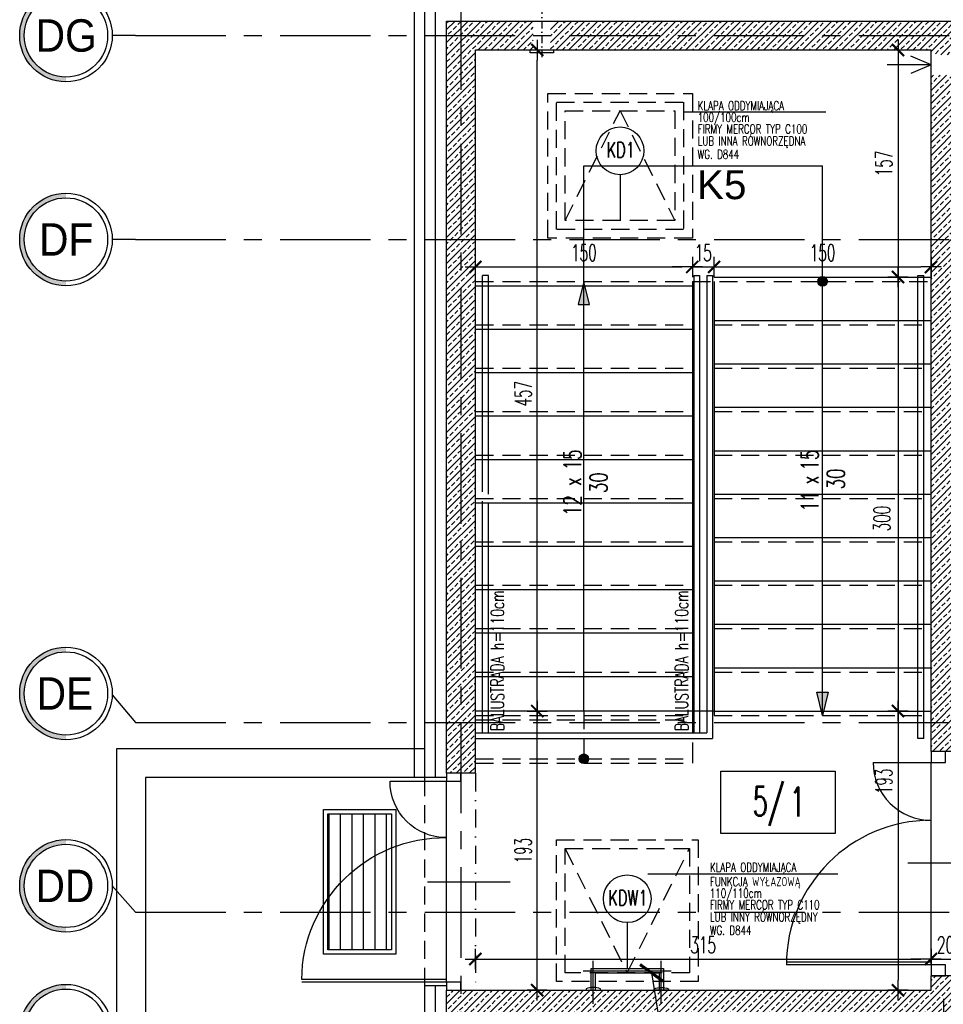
# Model space of a CAD drawing. Extents: x 41755 to 123924, y -112333 to 86187.
# Tile 68 of 256: x 99612 to 100250, y -62435 to -61754. Entities that reach past the tile are written whole.
import ezdxf
from ezdxf.enums import TextEntityAlignment as Align

# ---------------------------------------------------------------- set-up
doc = ezdxf.new("R2010")
doc.units = 0
doc.header["$LTSCALE"] = 50
for name, pattern in [('CENTER', [2, 1.25, -0.25, 0.25, -0.25]), ('DASHDOT', [1, 0.5, -0.25, 0, -0.25]), ('DASHED', [0.75, 0.5, -0.25]), ('DASHED2', [0.375, 0.25, -0.125])]:
    doc.linetypes.add(name, pattern=pattern)
doc.layers.get('0').update_dxf_attribs({"color": 101, "linetype": 'CONTINUOUS'})
doc.layers.add('0-pomoc', color=21, linetype='CONTINUOUS', plot=False)
for name, color, linetype in [('BEMM_OPIS_OKIEN', 51, 'CONTINUOUS'), ('Drz---drzwi', 5, 'CONTINUOUS'), ('Ele-balustrada', 8, 'CONTINUOUS'), ('Ins-went', 141, 'CONTINUOUS'), ('Opis-pom', 6, 'CONTINUOUS'), ('Opis-spadki', 61, 'CONTINUOUS'), ('Opis_pom_ramka', 6, 'CONTINUOUS'), ('Os-osie glowne', 1, 'CENTER'), ('Os-osie-opis', 16, 'CONTINUOUS'), ('Pos-widok', 121, 'CONTINUOUS'), ('Pzt-chodniki', 8, 'CONTINUOUS'), ('Sc-beton', 7, 'CONTINUOUS'), ('Sc-beton-hatch', 86, 'CONTINUOUS'), ('Sc-izolacja term-styropian', 151, 'STYROPIAN-KA'), ('Sc-kamien', 31, 'CONTINUOUS'), ('Sc-nadproza kon', 5, 'DASHED2'), ('Sch-opis', 51, 'CONTINUOUS'), ('Sch-widok', 12, 'CONTINUOUS'), ('W-idok nad', 5, 'DASHED2'), ('Wym-wew', 8, 'CONTINUOUS'), ('Wyp-meble', 155, 'CONTINUOUS')]:
    doc.layers.add(name, color=color, linetype=linetype)
doc.styles.add('dwg_opis duży', font='ARIAL.TTF', dxfattribs={"width": 0.9})
doc.styles.add('KA wymiar', font='romans.shx', dxfattribs={"width": 0.6})
doc.styles.add('ROMANS', font='romans', dxfattribs={"width": 0.85})
doc.styles.add('TYTUL2', font='ARIAL.TTF')
doc.linetypes.add('BATTING', pattern='A,0.0001,-0.1,[134,ltypeshp.shx,S=0.1,R=0,X=-0.1,Y=0],-0.2,[134,ltypeshp.shx,S=0.1,R=180,X=0.1,Y=0],-0.1', length=0.4001)
doc.linetypes.add('STYROPIAN-KA', pattern='A,0.0001,-0.1,[135,ltypeshp.shx,S=0.1,R=0,X=-0.1,Y=0],0,[135,ltypeshp.shx,S=0.1,R=180,X=0.1,Y=0],-0.1', length=0.2001)
doc.dimstyles.new('CHMIELNA', dxfattribs={"dimscale": 3.5, "dimtxt": 4, "dimasz": 1.5, "dimexe": 3, "dimexo": 0, "dimgap": 1, "dimtad": 1, "dimdec": 1, "dimrnd": 0.5, "dimzin": 12, "dimdsep": 46, "dimtxsty": 'ROMANS', "dimblk": 'DIMTICK', "dimcen": 0.09, "dimse1": 1, "dimse2": 1, "dimclrd": 143, "dimclrt": 53, "dimadec": 0, "dimazin": 0, "dimtfac": 1, "dimtdec": 1, "dimtix": 1, "dimtmove": 2, "dimatfit": 2, "dimldrblk": 'ARCHTICK', "dimfxl": 0, "dimtolj": 1, "dimtzin": 0, "dimarcsym": 0})
doc.dimstyles.new('KA wymiar', dxfattribs={"dimscale": 50, "dimtxt": 0.23, "dimasz": 0.14, "dimexe": 0, "dimexo": 0, "dimgap": 0.08, "dimtad": 1, "dimdec": 1, "dimrnd": 0.5, "dimzin": 9, "dimdsep": 46, "dimtxsty": 'KA wymiar', "dimblk1": 'UKOS', "dimblk2": 'UKOS', "dimsah": 1, "dimcen": 0.2, "dimse1": 1, "dimse2": 1, "dimclrd": 256, "dimclre": 256, "dimclrt": 2, "dimadec": 0, "dimazin": 0, "dimtfac": 1, "dimtdec": 1, "dimtix": 1, "dimtmove": 2, "dimatfit": 3, "dimldrblk": 'DOT', "dimfxl": 0, "dimtolj": 1, "dimtzin": 9, "dimarcsym": 0})
pattern_1 = [(45, (48983.4185, 565.478), (-4.49012806, 4.49012806), []), (45, (48987.9087, 565.478), (-4.49012806, 4.49012806), [3.175, -1.5875])]

# ---------------------------------------------------------------- blocks, each defined once
blk = doc.blocks.new('_DKGJHF')
at = {"ltscale": 7}
for p, q in [((-21.08, -77), (35.92, -77)), ((-5, -147.5), (-105, -147.5)), ((-5, -145.5), (-104.98, -145.5))]:
    blk.add_line(p, q, dxfattribs=at)
for points in [[(5, -7.5), (5, 0), (-5, 0), (-5, -7.5)], [(5, -155), (5, -147.5), (-5, -147.5), (-5, -155)]]:
    blk.add_lwpolyline(points, close=True, dxfattribs=at)
for points in [[(-45, -7.5), (-5, -7.5)], [(-5, -147.5), (-5, -7.5)]]:
    blk.add_lwpolyline(points, dxfattribs=at)
for centre, radius, start, end in [((-5, -7.5), 40, 180, 270), ((-5, -147.5), 100, 90, 180)]:
    blk.add_arc(centre, radius, start, end)
blk = doc.blocks.new('_opis_osi')
blk.add_hatch(color=256).paths.add_polyline_path([(32, -32), (28.8, -32, -1), (-28.8, -32), (-32, -32, 1)])
for radius in [32, 28.8]:
    blk.add_circle((0, -32), radius)
at = {"style": 'dwg_opis duży', "width": 0.9}
blk.add_attdef('AXNAMEV', text='', height=22.4, rotation=90, dxfattribs=at).set_placement((0, -32), align=Align.MIDDLE_CENTER)
blk = doc.blocks.new('ozn_opis-schodów1-rzut')
at = {"style": 'ROMANS', "width": 0.7}
blk.add_text('x', height=12, dxfattribs=at).set_placement((-3.32, 3))
at = {"ltscale": 25, "style": 'ROMANS', "width": 0.7}
blk.add_attdef('Ilość', text='', height=12, dxfattribs=at).set_placement((-7.75, 3), align=Align.RIGHT)
blk.add_attdef('Wysokość', (6.22, 3), '', height=12, dxfattribs=at)
blk.add_attdef('Długość', text='', height=12, dxfattribs=at).set_placement((0.41, -15), align=Align.CENTER)
blk = doc.blocks.new('ozn_schody-kółko_d14')
at = {"ltscale": 25}
h = blk.add_hatch(color=256, dxfattribs=at)
edge = h.paths.add_edge_path()
edge.add_arc((0, 0), 3.33, 0, 360)
at = {"ltscale": 7}
blk.add_circle((0, 0), 3.33, dxfattribs=at)
blk = doc.blocks.new('ozn_schody-strzałka8x16')
at = {"ltscale": 25}
blk.add_hatch(color=256, dxfattribs=at).paths.add_polyline_path([(0, 0), (-4, -16), (4, -16)])
blk.add_lwpolyline([(0, 0), (-4, -16), (4, -16)], close=True, dxfattribs=at)
blk = doc.blocks.new('_SDHGG')
at = {"ltscale": 7}
for p, q in [((13, -75), (-44, -75)), ((0, -142.5), (100, -142.5)), ((0, -144.5), (100, -144.5))]:
    blk.add_line(p, q, dxfattribs=at)
for points in [[(-10, -5.5), (-10, 0), (0, 0), (0, -5.5)], [(-10, -150), (-10, -144.5), (0, -144.5), (0, -150)]]:
    blk.add_lwpolyline(points, close=True, dxfattribs=at)
for points in [[(0, -144.5), (0, -5.5)], [(39, -5.5), (0, -5.5)]]:
    blk.add_lwpolyline(points, dxfattribs=at)
blk.add_arc((0, -5.5), 39, 270, 0)
blk.add_arc((1, -143.5), 99.01, 0.57873, 90.57873, dxfattribs=at)
blk = doc.blocks.new('DIMTICK')
for p, q in [((0, 1), (0, -1)), ((-1, 0), (1, 0))]:
    blk.add_line(p, q)
at = {"const_width": 0.141}
blk.add_lwpolyline([(0.707, 0.707), (-0.707, -0.707)], dxfattribs=at)
blk = doc.blocks.new('_SKGJFKGJFGKHGJ')
blk.add_line((-13.5, -53.86), (-13.5, 6.86))
at = {"linetype": 'DASHDOT', "ltscale": 5, "flags": 128}
for points in [[(9.41, 0), (-20.36, 0)], [(9.41, -47), (-20.36, -47)]]:
    blk.add_lwpolyline(points, dxfattribs=at)
at = {"flags": 128}
for points in [[(-1.91, -48.5), (-15, -48.5), (-15, 1.5), (-1.91, 1.5)], [(-1.91, -45.5), (-12, -45.5), (-12, -1.5), (-1.91, -1.5)]]:
    blk.add_lwpolyline(points, dxfattribs=at)
for points in [[(0, 5), (0, -5), (-1, -5, -0.199443), (-1, 5)], [(0, -52), (0, -42), (-1, -42, 0.199443), (-1, -52)]]:
    blk.add_lwpolyline(points, format="xyb", close=True, dxfattribs=at)
at = {"linetype": 'DASHED', "ltscale": 0.1, "flags": 128}
for points in [[(-1.91, 1.5), (0, 1.5)], [(-1.91, -1.5), (0, -1.5)], [(0, -45.5), (-1.91, -45.5)], [(0, -48.5), (-1.91, -48.5)]]:
    blk.add_lwpolyline(points, dxfattribs=at)
blk = doc.blocks.new('_STRZAŁKA_WENT')
for q in [(-6.02, -14.01), (0, -30.24), (6.02, -14.01)]:
    blk.add_line((0, 0), q)
blk = doc.blocks.new('_wycieraczka')
at = {"linetype": 'Continuous', "ltscale": 5}
h = blk.add_hatch(dxfattribs=at)
h.set_pattern_fill('LINE', color=256, scale=2.5, angle=90, style=0)
h.set_pattern_definition([(90, (92070.9664, 493194.282), (-7.9375, 5e-16), [])])
h.paths.add_polyline_path([(3, -97), (47, -97), (47, -3), (3, -3)])
for points in [[(0, -100), (0, 0), (50, 0), (50, -100)], [(3, -97), (3, -3), (47, -3), (47, -97)]]:
    blk.add_lwpolyline(points, close=True, dxfattribs=at)
blk = doc.blocks.new('UKOS')
at = {"color": 1}
blk.add_line((0, 1), (0, -1), dxfattribs=at)
at = {"color": 8}
blk.add_line((1, 0), (-1, 0), dxfattribs=at)
at = {"color": 1, "const_width": 0.2}
blk.add_lwpolyline([(0.599, 0.599), (-0.599, -0.599)], dxfattribs=at)
blk = doc.blocks.new('*D2455')
at = {"layer": 'Wym-wew', "lineweight": -2}
blk.add_line((99933.97, -62403.45), (100234.97, -62403.45), dxfattribs=at)
at = {"layer": 'Wym-wew', "lineweight": -2, "xscale": 7.000000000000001, "yscale": 7.000000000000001, "zscale": 7.000000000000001, "rotation": 180}
blk.add_blockref('UKOS', (99926.97, -62403.45), dxfattribs=at)
at = {"layer": 'Wym-wew', "lineweight": -2, "xscale": 7.000000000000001, "yscale": 7.000000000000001, "zscale": 7.000000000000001}
blk.add_blockref('UKOS', (100241.97, -62403.45), dxfattribs=at)
at = {"layer": 'Wym-wew', "color": 2, "insert": (100084.47, -62393.7), "char_height": 11.5, "attachment_point": 5, "style": 'KA wymiar'}
blk.add_mtext('\\A1;315', dxfattribs=at)
blk = doc.blocks.new('_Dot')
at = {"layer": '0-pomoc', "color": 0, "lineweight": -2}
blk.add_line((-0.5, 0), (-1, 0), dxfattribs=at)
at = {"layer": '0-pomoc', "color": 0, "const_width": 0.5}
blk.add_lwpolyline([(-0.25, 0, 1), (0.25, 0, 1)], format="xyb", close=True, dxfattribs=at)
blk = doc.blocks.new('*D2456')
at = {"layer": 'Wym-wew', "lineweight": -2}
for p, q in [((100234.97, -62403.45), (100227.97, -62403.45)), ((100241.97, -62403.45), (100261.97, -62403.45)), ((100268.97, -62403.45), (100275.97, -62403.45))]:
    blk.add_line(p, q, dxfattribs=at)
at = {"layer": 'Wym-wew', "lineweight": -2, "xscale": 7.000000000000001, "yscale": 7.000000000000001, "zscale": 7.000000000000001}
blk.add_blockref('UKOS', (100241.97, -62403.45), dxfattribs=at)
at = {"layer": 'Wym-wew', "lineweight": -2, "xscale": 7.000000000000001, "yscale": 7.000000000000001, "zscale": 7.000000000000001, "rotation": 180}
blk.add_blockref('UKOS', (100261.97, -62403.45), dxfattribs=at)
at = {"layer": 'Wym-wew', "color": 2, "insert": (100251.97, -62393.7), "char_height": 11.5, "attachment_point": 5, "style": 'KA wymiar'}
blk.add_mtext('\\A1;20', dxfattribs=at)
blk = doc.blocks.new('*D2544')
at = {"layer": 'Wym-wew', "lineweight": -2}
blk.add_line((99969.72, -62418.03), (99969.72, -62239.03), dxfattribs=at)
at = {"layer": 'Wym-wew', "lineweight": -2, "xscale": 7.000000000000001, "yscale": 7.000000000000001, "zscale": 7.000000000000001}
for p, rotation in [((99969.72, -62232.03), 90), ((99969.72, -62425.03), 270)]:
    blk.add_blockref('UKOS', p, dxfattribs=dict(at, rotation=rotation))
at = {"layer": 'Wym-wew', "color": 2, "insert": (99959.97, -62328.53), "char_height": 11.5, "attachment_point": 5, "rotation": 90, "style": 'KA wymiar'}
blk.add_mtext('\\A1;193', dxfattribs=at)
blk = doc.blocks.new('*D2545')
at = {"layer": 'Wym-wew', "lineweight": -2}
blk.add_line((99969.72, -62225.03), (99969.72, -61782.03), dxfattribs=at)
at = {"layer": 'Wym-wew', "lineweight": -2, "xscale": 7.000000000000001, "yscale": 7.000000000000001, "zscale": 7.000000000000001}
for p, rotation in [((99969.72, -61775.03), 90), ((99969.72, -62232.03), 270)]:
    blk.add_blockref('UKOS', p, dxfattribs=dict(at, rotation=rotation))
at = {"layer": 'Wym-wew', "color": 2, "insert": (99959.97, -62012.66), "char_height": 11.5, "attachment_point": 5, "rotation": 90, "style": 'KA wymiar'}
blk.add_mtext('\\A1;457', dxfattribs=at)
blk = doc.blocks.new('*D2546')
at = {"layer": 'Wym-wew', "lineweight": -2}
blk.add_line((100219.16, -61782.03), (100219.16, -61925.03), dxfattribs=at)
at = {"layer": 'Wym-wew', "lineweight": -2, "xscale": 7.000000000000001, "yscale": 7.000000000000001, "zscale": 7.000000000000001}
for p, rotation in [((100219.16, -61775.03), 90), ((100219.16, -61932.03), 270)]:
    blk.add_blockref('UKOS', p, dxfattribs=dict(at, rotation=rotation))
at = {"layer": 'Wym-wew', "color": 2, "insert": (100209.41, -61853.53), "char_height": 11.5, "attachment_point": 5, "rotation": 90, "style": 'KA wymiar'}
blk.add_mtext('\\A1;157', dxfattribs=at)
blk = doc.blocks.new('*D2547')
at = {"layer": 'Wym-wew', "lineweight": -2}
blk.add_line((100219.16, -61939.03), (100219.16, -62225.03), dxfattribs=at)
at = {"layer": 'Wym-wew', "lineweight": -2, "xscale": 7.000000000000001, "yscale": 7.000000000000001, "zscale": 7.000000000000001}
for p, rotation in [((100219.16, -61932.03), 90), ((100219.16, -62232.03), 270)]:
    blk.add_blockref('UKOS', p, dxfattribs=dict(at, rotation=rotation))
at = {"layer": 'Wym-wew', "color": 2, "insert": (100208.01, -62099), "char_height": 11.5, "attachment_point": 5, "rotation": 90, "style": 'KA wymiar'}
blk.add_mtext('\\A1;300', dxfattribs=at)
blk = doc.blocks.new('*D2548')
at = {"layer": 'Wym-wew', "lineweight": -2}
blk.add_line((100219.16, -62239.03), (100219.16, -62418.03), dxfattribs=at)
at = {"layer": 'Wym-wew', "lineweight": -2, "xscale": 7.000000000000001, "yscale": 7.000000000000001, "zscale": 7.000000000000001}
for p, rotation in [((100219.16, -62232.03), 90), ((100219.16, -62425.03), 270)]:
    blk.add_blockref('UKOS', p, dxfattribs=dict(at, rotation=rotation))
at = {"layer": 'Wym-wew', "color": 2, "insert": (100209.41, -62280.61), "char_height": 11.5, "attachment_point": 5, "rotation": 90, "style": 'KA wymiar'}
blk.add_mtext('\\A1;193', dxfattribs=at)
blk = doc.blocks.new('*D2549')
at = {"layer": 'Wym-wew', "lineweight": -2}
blk.add_line((99933.97, -61924.99), (100069.97, -61924.99), dxfattribs=at)
at = {"layer": 'Wym-wew', "lineweight": -2, "xscale": 7.000000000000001, "yscale": 7.000000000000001, "zscale": 7.000000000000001, "rotation": 180}
blk.add_blockref('UKOS', (99926.97, -61924.99), dxfattribs=at)
at = {"layer": 'Wym-wew', "lineweight": -2, "xscale": 7.000000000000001, "yscale": 7.000000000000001, "zscale": 7.000000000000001}
blk.add_blockref('UKOS', (100076.97, -61924.99), dxfattribs=at)
at = {"layer": 'Wym-wew', "color": 2, "insert": (100001.97, -61915.24), "char_height": 11.5, "attachment_point": 5, "style": 'KA wymiar'}
blk.add_mtext('\\A1;150', dxfattribs=at)
blk = doc.blocks.new('*D2550')
at = {"layer": 'Wym-wew', "lineweight": -2}
for p, q in [((100069.97, -61924.99), (100062.97, -61924.99)), ((100076.97, -61924.99), (100091.97, -61924.99)), ((100098.97, -61924.99), (100105.97, -61924.99))]:
    blk.add_line(p, q, dxfattribs=at)
at = {"layer": 'Wym-wew', "lineweight": -2, "xscale": 7.000000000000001, "yscale": 7.000000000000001, "zscale": 7.000000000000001}
blk.add_blockref('UKOS', (100076.97, -61924.99), dxfattribs=at)
at = {"layer": 'Wym-wew', "lineweight": -2, "xscale": 7.000000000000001, "yscale": 7.000000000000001, "zscale": 7.000000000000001, "rotation": 180}
blk.add_blockref('UKOS', (100091.97, -61924.99), dxfattribs=at)
at = {"layer": 'Wym-wew', "color": 2, "insert": (100084.47, -61915.24), "char_height": 11.5, "attachment_point": 5, "style": 'KA wymiar'}
blk.add_mtext('\\A1;15', dxfattribs=at)
blk = doc.blocks.new('*D2551')
at = {"layer": 'Wym-wew', "lineweight": -2}
blk.add_line((100098.97, -61924.99), (100234.97, -61924.99), dxfattribs=at)
at = {"layer": 'Wym-wew', "lineweight": -2, "xscale": 7.000000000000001, "yscale": 7.000000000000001, "zscale": 7.000000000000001, "rotation": 180}
blk.add_blockref('UKOS', (100091.97, -61924.99), dxfattribs=at)
at = {"layer": 'Wym-wew', "lineweight": -2, "xscale": 7.000000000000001, "yscale": 7.000000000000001, "zscale": 7.000000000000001}
blk.add_blockref('UKOS', (100241.97, -61924.99), dxfattribs=at)
at = {"layer": 'Wym-wew', "color": 2, "insert": (100166.97, -61915.24), "char_height": 11.5, "attachment_point": 5, "style": 'KA wymiar'}
blk.add_mtext('\\A1;150', dxfattribs=at)
blk = doc.blocks.new('*D2552')
at = {"layer": 'Wym-wew', "lineweight": -2}
for p, q in [((100250.94, -62438.03), (100250.94, -62431.03)), ((100250.94, -62445.03), (100250.94, -62466.03)), ((100250.94, -62473.03), (100250.94, -62480.03))]:
    blk.add_line(p, q, dxfattribs=at)
at = {"layer": 'Wym-wew', "lineweight": -2, "xscale": 7.000000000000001, "yscale": 7.000000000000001, "zscale": 7.000000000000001}
for p, rotation in [((100250.94, -62445.03), 270), ((100250.94, -62466.03), 90)]:
    blk.add_blockref('UKOS', p, dxfattribs=dict(at, rotation=rotation))
at = {"layer": 'Wym-wew', "color": 2, "insert": (100241.19, -62455.53), "char_height": 11.5, "attachment_point": 5, "rotation": 90, "style": 'KA wymiar'}
blk.add_mtext('\\A1;21', dxfattribs=at)
blk = doc.blocks.new('_opis_pom_metka')
at = {"layer": 'Opis_pom_ramka'}
blk.add_lwpolyline([(-33.13, 0), (32.87, 0), (32.87, -36), (-33.13, -36)], close=True, dxfattribs=at)
at = {"style": 'KA wymiar', "width": 0.6}
blk.add_attdef('KO/', text='', height=16.8, dxfattribs=at).set_placement((3.45, -25.87), align=Align.RIGHT)
blk.add_attdef('NR', (3.8, -26.16), '', height=16.8, dxfattribs=at)

msp = doc.modelspace()

# ---------------------------------------------------------------- hatches: boundary and pattern name
at = {"layer": 'Sc-beton-hatch'}
h = msp.add_hatch(dxfattribs=at)
h.set_pattern_fill('ANSI33', color=256, style=0)
h.set_pattern_definition(pattern_1)
h.paths.add_polyline_path([(99966.966, -61765.031), (99916.966, -61765.031), (99916.966, -61906.031), (99926.966, -61906.031), (99926.966, -61775.031), (99966.966, -61775.031)])
h.paths.add_polyline_path([(99966.966, -61755.031), (99916.966, -61755.031), (99916.966, -61765.031), (99966.966, -61765.031)])
h.paths.add_polyline_path([(99916.966, -61755.031), (99906.966, -61755.031), (99906.966, -61765.031), (99916.966, -61765.031)])
h.paths.add_polyline_path([(99916.966, -61765.031), (99906.966, -61765.031), (99906.966, -61906.031), (99916.966, -61906.031)])
h.paths.add_polyline_path([(99926.966, -61906.031), (99916.966, -61906.031), (99916.966, -62240.031), (99926.966, -62240.031)])
h.paths.add_polyline_path([(99916.966, -61906.031), (99906.966, -61906.031), (99906.966, -62240.031), (99916.966, -62240.031)])
h.paths.add_polyline_path([(99926.966, -62240.031), (99916.966, -62240.031), (99916.966, -62275.031), (99926.966, -62275.031)])
h.paths.add_polyline_path([(99916.966, -62240.031), (99906.966, -62240.031), (99906.966, -62275.031), (99916.966, -62275.031)])
h = msp.add_hatch(dxfattribs=at)
h.set_pattern_fill('ANSI33', color=256, style=0)
h.set_pattern_definition(pattern_1)
h.paths.add_polyline_path([(100251.966, -61765.031), (99978.966, -61765.031), (99978.966, -61775.031), (100241.966, -61775.031), (100241.966, -61778.345), (100251.966, -61778.345)])
h.paths.add_polyline_path([(100251.966, -61755.031), (99978.966, -61755.031), (99978.966, -61765.031), (100251.966, -61765.031)])
h.paths.add_polyline_path([(100274.067, -61765.031), (100251.966, -61765.031), (100251.966, -61778.345), (100261.966, -61778.345), (100261.966, -61775.031), (100273.016, -61775.031)])
h.paths.add_polyline_path([(100275.117, -61755.031), (100251.966, -61755.031), (100251.966, -61765.031), (100274.067, -61765.031)])
h.paths.add_polyline_path([(100275.388, -61765.031), (100274.067, -61765.031), (100273.016, -61775.031), (100274.627, -61775.031)])
h.paths.add_polyline_path([(100276.148, -61755.031), (100275.117, -61755.031), (100274.067, -61765.031), (100275.388, -61765.031)])
h = msp.add_hatch(dxfattribs=at)
h.set_pattern_fill('ANSI33', color=256, style=0)
h.set_pattern_definition(pattern_1)
h.paths.add_polyline_path([(100251.966, -61830.951), (100261.966, -61834.952), (100261.966, -61792.345), (100251.966, -61792.345)])
h.paths.add_polyline_path([(100251.966, -61792.345), (100241.966, -61792.345), (100241.966, -61826.95), (100251.966, -61830.951)])
h.paths.add_polyline_path([(100251.966, -61830.951), (100241.966, -61826.95), (100241.966, -61906.031), (100251.966, -61906.031)])
h.paths.add_polyline_path([(100251.966, -61906.031), (100520.966, -61906.031), (100520.966, -61886.031), (100510.966, -61886.031), (100510.966, -61896.031), (100261.966, -61896.031), (100261.966, -61834.952), (100251.966, -61830.951)])
h.paths.add_polyline_path([(100530.966, -61886.031), (100520.966, -61886.031), (100520.966, -61906.031), (100530.966, -61906.031)])
h.paths.add_polyline_path([(100431.682, -61914.492), (100431.682, -61897.57), (100448.932, -61897.57), (100448.932, -61914.492)], flags=9)
h = msp.add_hatch(dxfattribs=at)
h.set_pattern_fill('ANSI33', color=256, style=0)
h.set_pattern_definition(pattern_1)
h.paths.add_polyline_path([(100467.466, -62240.031), (100467.466, -62250.031), (100520.966, -62250.031), (100520.966, -62240.031)])
h.paths.add_polyline_path([(100520.966, -62240.031), (100520.966, -62250.031), (100530.966, -62250.031), (100530.966, -62240.031)])
h.paths.add_polyline_path([(100520.966, -62240.031), (100530.966, -62240.031), (100530.966, -61906.031), (100520.966, -61906.031)])
h.paths.add_polyline_path([(100251.966, -62240.031), (100251.966, -62260.031), (100261.966, -62260.031), (100261.966, -62250.031), (100333.466, -62250.031), (100333.466, -62240.031)])
h.paths.add_polyline_path([(100241.966, -62260.031), (100251.966, -62260.031), (100251.966, -62240.031), (100241.966, -62240.031)])
h.paths.add_polyline_path([(100251.966, -61906.031), (100241.966, -61906.031), (100241.966, -62240.031), (100251.966, -62240.031)])
h.paths.add_polyline_path([(100261.966, -62230.031), (100261.966, -61916.031), (100385.466, -61916.031), (100385.466, -61906.031), (100251.966, -61906.031), (100251.966, -62240.031), (100333.466, -62240.031), (100333.466, -62230.031)])
h = msp.add_hatch(dxfattribs=at)
h.set_pattern_fill('ANSI33', color=256, style=0)
h.set_pattern_definition(pattern_1)
h.paths.add_polyline_path([(100261.966, -62415.031), (100251.966, -62415.031), (100251.966, -62435.031), (100261.966, -62435.031)])
h.paths.add_polyline_path([(100261.966, -62435.031), (100251.966, -62435.031), (100251.966, -62445.031), (100261.966, -62445.031)])
h.paths.add_polyline_path([(100251.966, -62435.031), (99916.966, -62435.031), (99916.966, -62485.031), (99926.966, -62485.031), (99926.966, -62483.031), (99926.966, -62445.031), (100251.966, -62445.031)])
h.paths.add_polyline_path([(100251.966, -62415.031), (100241.966, -62415.031), (100241.966, -62425.031), (99926.966, -62425.031), (99916.966, -62425.031), (99916.966, -62435.031), (100251.966, -62435.031)])
h.paths.add_polyline_path([(99916.966, -62425.031), (99906.966, -62425.031), (99906.966, -62435.031), (99916.966, -62435.031)])
h.paths.add_polyline_path([(99916.966, -62435.031), (99906.966, -62435.031), (99906.966, -62485.031), (99916.966, -62485.031)])

# ---------------------------------------------------------------- linework, layer by layer
at = {"layer": 'BEMM_OPIS_OKIEN'}
for p, q in [((100026.966, -61861.269), (100026.966, -61893.031)), ((100031.966, -62378.269), (100031.966, -62410.031))]:
    msp.add_line(p, q, dxfattribs=at)
for centre in [(100026.966, -61844.769), (100031.966, -62361.769)]:
    msp.add_circle(centre, 16.5, dxfattribs=at)
at = {"layer": 'Ele-balustrada'}
for p, q in [((99931.966, -62080.569), (99931.966, -61931.031)), ((99935.966, -62082.169), (99935.966, -61931.031)), ((99931.966, -62247.031), (99931.966, -62087.031)), ((99935.966, -62247.031), (99935.966, -62088.631))]:
    msp.add_line(p, q, dxfattribs=at)
for points in [[(99935.966, -61931.031), (99931.966, -61931.031)], [(100077.966, -61931.031), (100081.966, -61931.031)], [(100077.966, -61931.031), (100077.966, -62247.031)], [(100081.966, -61931.031), (100081.966, -62247.031)], [(100086.966, -61931.031), (100090.966, -61931.031)], [(100086.966, -61931.031), (100086.966, -62247.031)], [(100090.966, -61931.031), (100090.966, -62251.031)], [(100232.966, -62251.031), (100232.966, -61931.031)], [(100232.966, -61931.031), (100236.966, -61931.031)], [(100236.966, -62251.031), (100236.966, -61931.031)], [(99926.966, -62247.031), (100086.966, -62247.031)], [(99926.966, -62251.031), (100090.966, -62251.031)], [(100236.966, -62251.031), (100232.966, -62251.031)]]:
    msp.add_lwpolyline(points, dxfattribs=at)
at = {"layer": 'Ins-went'}
msp.add_lwpolyline([(99967.966, -61777.031), (99964.966, -61777.031), (99964.966, -61775.031), (99980.966, -61775.031), (99980.966, -61777.031)], close=True, dxfattribs=at)
at = {"layer": 'Opis-spadki'}
for points in [[(100001.966, -61855.031), (100166.966, -61855.031)], [(100001.966, -62232.031), (100001.966, -61855.031)], [(100166.966, -62235.031), (100166.966, -61855.031)]]:
    msp.add_lwpolyline(points, dxfattribs=at)
at = {"layer": 'Opis-spadki', "linetype": 'DASHED', "ltscale": 0.5}
msp.add_lwpolyline([(100001.966, -62232.031), (100001.966, -62265.031)], dxfattribs=at)
at = {"layer": 'Os-osie glowne'}
for points in [[(99916.966, -61540.031), (99916.966, -63102.922)], [(99691.966, -61765.031), (102917.643, -61765.031)], [(99691.966, -61906.031), (102917.643, -61906.031)], [(99691.966, -62240.031), (102917.643, -62240.031)], [(99691.966, -62371.031), (102917.643, -62371.031)]]:
    msp.add_lwpolyline(points, dxfattribs=at)
at = {"layer": 'Os-osie-opis'}
for points in [[(99691.966, -61765.031), (99675.966, -61765.031)], [(99691.966, -61906.031), (99675.966, -61906.031)], [(99675.966, -62220.871), (99691.966, -62240.031)], [(99675.966, -62352.871), (99691.966, -62371.031)]]:
    msp.add_lwpolyline(points, dxfattribs=at)
at = {"layer": 'Pos-widok'}
for points in [[(100091.966, -61932.031), (100241.966, -61932.031)], [(99926.966, -61938.031), (100076.966, -61938.031)], [(100091.966, -61962.031), (100241.966, -61962.031)], [(99926.966, -61968.031), (100076.966, -61968.031)], [(100091.966, -61992.031), (100241.966, -61992.031)], [(99926.966, -61998.031), (100076.966, -61998.031)], [(100091.966, -62022.031), (100241.966, -62022.031)], [(99926.966, -62028.031), (100076.966, -62028.031)], [(100091.966, -62052.031), (100241.966, -62052.031)], [(99926.966, -62058.031), (100076.966, -62058.031)], [(100091.966, -62082.031), (100241.966, -62082.031)], [(99926.966, -62088.031), (100076.966, -62088.031)], [(100091.966, -62112.031), (100241.966, -62112.031)], [(99926.966, -62118.031), (100076.966, -62118.031)], [(100091.966, -62142.031), (100241.966, -62142.031)], [(99926.966, -62148.031), (100076.966, -62148.031)], [(100091.966, -62172.031), (100241.966, -62172.031)], [(99926.966, -62178.031), (100076.966, -62178.031)], [(100091.966, -62202.031), (100241.966, -62202.031)], [(99926.966, -62208.031), (100076.966, -62208.031)], [(100091.966, -62232.031), (99926.966, -62232.031)], [(100091.966, -62232.031), (100241.966, -62232.031)], [(100076.966, -62265.031), (100076.966, -62268.031)]]:
    msp.add_lwpolyline(points, dxfattribs=at)
at = {"layer": 'Pos-widok', "linetype": 'DASHED', "ltscale": 0.5}
for points in [[(99926.966, -62238.031), (100076.966, -62238.031)], [(99926.966, -62268.031), (100076.966, -62268.031)]]:
    msp.add_lwpolyline(points, dxfattribs=at)
at = {"layer": 'Pzt-chodniki'}
for points in [[(99678.966, -62258.031), (99678.966, -66665.031)], [(99891.966, -62258.031), (99678.966, -62258.031)], [(99698.966, -62278.031), (99698.966, -66645.031)], [(99891.966, -62278.031), (99698.966, -62278.031)]]:
    msp.add_lwpolyline(points, dxfattribs=at)
at = {"layer": 'Sc-beton'}
for p, q in [((99906.966, -62275.031), (99906.966, -61755.031)), ((99906.966, -61755.031), (100582.966, -61755.031)), ((99906.966, -62925.031), (99906.966, -62425.031))]:
    msp.add_line(p, q, dxfattribs=at)
for points in [[(99926.966, -62275.031), (99926.966, -61775.031), (100241.966, -61775.031)], [(100241.966, -62260.031), (100241.966, -61775.031)], [(100261.966, -62260.031), (100241.966, -62260.031)], [(99926.966, -62275.031), (99906.966, -62275.031)], [(100241.966, -62425.031), (100241.966, -62415.031)], [(100261.966, -62415.031), (100241.966, -62415.031)], [(99906.966, -62425.031), (100241.966, -62425.031)]]:
    msp.add_lwpolyline(points, dxfattribs=at)
at = {"layer": 'Sc-izolacja term-styropian', "linetype": 'ByBlock'}
for p, q in [((99891.966, -62278.031), (99891.966, -61740.031)), ((99891.966, -62677.031), (99891.966, -62422.031))]:
    msp.add_line(p, q, dxfattribs=at)
at = {"layer": 'Sc-izolacja term-styropian', "linetype": 'BATTING', "ltscale": 0.35}
for p, q in [((99899.466, -62278.031), (99899.466, -61747.531)), ((99899.466, -62677.031), (99899.466, -62422.031))]:
    msp.add_line(p, q, dxfattribs=at)
at = {"layer": 'Sc-izolacja term-styropian', "linetype": 'ByBlock'}
for points in [[(99906.966, -62278.031), (99891.966, -62278.031)], [(99906.966, -62422.031), (99891.966, -62422.031)]]:
    msp.add_lwpolyline(points, dxfattribs=at)
at = {"layer": 'Sc-kamien'}
msp.add_line((99884.966, -62278.031), (99884.966, -61733.031), dxfattribs=at)
msp.add_lwpolyline([(99891.966, -62278.031), (99884.966, -62278.031)], dxfattribs=at)
at = {"layer": 'Sc-nadproza kon', "linetype": 'DASHDOT', "ltscale": 0.5}
msp.add_lwpolyline([(99926.966, -62275.031), (99926.966, -62425.031)], dxfattribs=at)
at = {"layer": 'Sch-opis'}
for points in [[(100169.26, -61818.037), (100070.966, -61818.037)], [(100177.465, -62344.86), (100046.138, -62344.86)]]:
    msp.add_lwpolyline(points, dxfattribs=at)
at = {"layer": 'Sch-widok', "linetype": 'DASHED', "ltscale": 0.5}
for points in [[(99926.966, -61935.031), (100241.966, -61935.031)], [(99926.966, -61965.031), (100076.966, -61965.031)], [(100091.966, -61965.031), (100241.966, -61965.031)], [(99926.966, -61995.031), (100076.966, -61995.031)], [(100091.966, -61995.031), (100241.966, -61995.031)], [(99926.966, -62025.031), (100076.966, -62025.031)], [(100091.966, -62025.031), (100241.966, -62025.031)], [(99926.966, -62055.031), (100076.966, -62055.031)], [(100091.966, -62055.031), (100241.966, -62055.031)], [(99926.966, -62085.031), (100076.966, -62085.031)], [(100091.966, -62085.031), (100241.966, -62085.031)], [(99926.966, -62115.031), (100076.966, -62115.031)], [(100091.966, -62115.031), (100241.966, -62115.031)], [(99926.966, -62145.031), (100076.966, -62145.031)], [(100091.966, -62145.031), (100241.966, -62145.031)], [(99926.966, -62175.031), (100076.966, -62175.031)], [(100091.966, -62175.031), (100241.966, -62175.031)], [(99926.966, -62205.031), (100076.966, -62205.031)], [(100091.966, -62205.031), (100241.966, -62205.031)], [(99926.966, -62235.031), (100076.966, -62235.031)], [(100076.966, -62235.031), (100076.966, -62268.031)], [(100091.966, -62235.031), (100241.966, -62235.031)], [(99926.966, -62265.031), (100076.966, -62265.031)]]:
    msp.add_lwpolyline(points, dxfattribs=at)
at = {"layer": 'Sch-widok'}
for points in [[(100076.966, -61935.031), (100076.966, -62235.031)], [(100091.966, -61935.031), (100091.966, -62235.031)]]:
    msp.add_lwpolyline(points, dxfattribs=at)
at = {"layer": 'W-idok nad', "linetype": 'DASHDOT', "ltscale": 0.2}
msp.add_lwpolyline([(99972.966, -61735.031), (99972.966, -61780.031)], dxfattribs=at)
at = {"layer": 'W-idok nad'}
for points in [[(99976.966, -61805.031), (100076.966, -61805.031), (100076.966, -61905.031), (99976.966, -61905.031)], [(99982.966, -61811.031), (100070.966, -61811.031), (100070.966, -61899.031), (99982.966, -61899.031)], [(99988.966, -61817.031), (100064.966, -61817.031), (100064.966, -61893.031), (99988.966, -61893.031)], [(99982.966, -62321.031), (100080.966, -62321.031), (100080.966, -62419.031), (99982.966, -62419.031)], [(99988.966, -62327.031), (100074.966, -62327.031), (100074.966, -62413.031), (99988.966, -62413.031)]]:
    msp.add_lwpolyline(points, close=True, dxfattribs=at)
for points in [[(99988.966, -61893.031), (100026.966, -61817.031), (100064.966, -61893.031)], [(99891.966, -62422.031), (99891.966, -62278.031)], [(99988.966, -62327.031), (100031.966, -62413.031), (100074.966, -62327.031)]]:
    msp.add_lwpolyline(points, dxfattribs=at)

# ---------------------------------------------------------------- block references
at = {"layer": 'Drz---drzwi', "rotation": 359.9999999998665}
msp.add_blockref('_DKGJHF', (100246.966, -62260.031), dxfattribs=at)
at = {"layer": 'Drz---drzwi', "xscale": -1}
msp.add_blockref('_SDHGG', (99906.966, -62275.031), dxfattribs=at)
at = {"layer": 'Ele-balustrada', "rotation": 270}
msp.add_blockref('_SKGJFKGJFGKHGJ', (100055.466, -62425.031), dxfattribs=at)
at = {"layer": 'Ins-went', "xscale": -1, "rotation": 270}
msp.add_blockref('_STRZAŁKA_WENT', (100241.966, -61785.345), dxfattribs=at)
at = {"layer": 'Opis-pom'}
ref = msp.add_blockref('_opis_pom_metka', (100136.314, -62273.501), dxfattribs=dict(at, xscale=1.2, yscale=1.2, zscale=1.2))
ref.add_attrib('KO/', '5/', dxfattribs={"layer": '0', "height": 20.16, "style": 'KA wymiar', "width": 0.6}).set_placement((100140.541, -62304.542), align=Align.RIGHT)
ref.add_attrib('NR', '1', (100144.425, -62304.898), dxfattribs={"layer": '0', "height": 20.16, "style": 'KA wymiar', "width": 0.6})
at = {"layer": 'Os-osie-opis'}
ref = msp.add_blockref('_opis_osi', (99675.966, -61765.031), dxfattribs=dict(at, rotation=270))
ref.add_attrib('AXNAMEV', 'DG', dxfattribs={"layer": '0', "height": 22.4, "style": 'dwg_opis duży', "width": 0.9}).set_placement((99644.131, -61765.031), align=Align.MIDDLE_CENTER)
ref = msp.add_blockref('_opis_osi', (99675.966, -61906.031), dxfattribs=dict(at, rotation=270))
ref.add_attrib('AXNAMEV', 'DF', dxfattribs={"layer": '0', "height": 22.4, "style": 'dwg_opis duży', "width": 0.9}).set_placement((99644.131, -61906.031), align=Align.MIDDLE_CENTER)
ref = msp.add_blockref('_opis_osi', (99675.966, -62219.871), dxfattribs=dict(at, rotation=270))
ref.add_attrib('AXNAMEV', 'DE', dxfattribs={"layer": '0', "height": 22.4, "style": 'dwg_opis duży', "width": 0.9}).set_placement((99643.251, -62219.871), align=Align.MIDDLE_CENTER)
ref = msp.add_blockref('_opis_osi', (99675.966, -62352.871), dxfattribs=dict(at, rotation=270))
ref.add_attrib('AXNAMEV', 'DD', dxfattribs={"layer": '0', "height": 22.4, "style": 'dwg_opis duży', "width": 0.9}).set_placement((99643.251, -62352.871), align=Align.MIDDLE_CENTER)
ref = msp.add_blockref('_opis_osi', (99675.966, -62453.191), dxfattribs=dict(at, xscale=-1, rotation=270))
ref.add_attrib('AXNAMEV', 'DC', dxfattribs={"layer": '0', "height": 22.4, "style": 'dwg_opis duży', "width": 0.9}).set_placement((99643.251, -62453.191), align=Align.MIDDLE_CENTER)
at = {"layer": 'Sch-opis'}
msp.add_blockref('ozn_schody-strzałka8x16', (100001.966, -61935.031), dxfattribs=at)
at = {"layer": 'Sch-opis', "rotation": 180}
for p in [(100166.966, -61935.031), (100001.966, -62265.031)]:
    msp.add_blockref('ozn_schody-kółko_d14', p, dxfattribs=at)
at = {"layer": 'Sch-opis'}
ref = msp.add_blockref('ozn_opis-schodów1-rzut', (100003.117, -62073.793), dxfattribs=dict(at, xscale=-1, rotation=89.99999999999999))
ref.add_attrib('Ilość', '15', dxfattribs={"layer": '0', "ltscale": 25, "height": 12, "rotation": 90, "style": 'ROMANS', "width": 0.7}).set_placement((100000.117, -62051.244), align=Align.RIGHT)
ref.add_attrib('Wysokość', '12', (100000.117, -62097.212), dxfattribs={"layer": '0', "ltscale": 25, "height": 12, "rotation": 90, "style": 'ROMANS', "width": 0.7})
ref.add_attrib('Długość', '30', dxfattribs={"layer": '0', "ltscale": 25, "height": 12, "rotation": 90, "style": 'ROMANS', "width": 0.7}).set_placement((100018.117, -62074.204), align=Align.CENTER)
at = {"layer": 'Sch-opis', "rotation": 89.99999999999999}
msp.add_blockref('ozn_opis-schodów1-rzut', (100167.176, -62071.971), dxfattribs=at).add_auto_attribs({'Ilość': '11', 'Wysokość': '15', 'Długość': '30'})
at = {"layer": 'Sch-opis', "xscale": -1, "rotation": 180}
msp.add_blockref('ozn_schody-strzałka8x16', (100166.966, -62235.031), dxfattribs=at)
at = {"layer": 'Wyp-meble'}
msp.add_blockref('_wycieraczka', (99821.966, -62300.031), dxfattribs=at)

# ---------------------------------------------------------------- texts
at = {"layer": 'BEMM_OPIS_OKIEN', "style": 'ROMANS', "width": 0.7}
for tag, p in [('KD1', (100027.463, -61844.104)), ('KDW1', (100032.463, -62361.104))]:
    msp.add_attdef(tag, text='***', height=10.5104, dxfattribs=at).set_placement(p, align=Align.MIDDLE)
at = {"layer": 'Sch-opis', "style": 'ROMANS', "width": 0.7}
for s, p in [('KLAPA ODDYMIAJĄCA', (100080.664, -61816.761)), ('100/100cm', (100080.664, -61824.736)), ('FIRMY MERCOR TYP C100', (100080.664, -61832.775)), ('LUB INNA RÓWNORZĘDNA', (100080.664, -61841.165)), ('WG. D844', (100080.664, -61850.262)), ('KLAPA ODDYMIAJĄCA', (100089.131, -62343.206)), ('FUNKCJĄ WYŁAZOWĄ', (100089.131, -62353.079)), ('110/110cm', (100089.077, -62361.054)), ('FIRMY MERCOR TYP C110', (100089.131, -62369.093)), ('LUB INNY RÓWNORZĘDNY', (100089.131, -62377.484)), ('WG. D844', (100089.131, -62386.69))]:
    msp.add_text(s, height=6.3, dxfattribs=at).set_placement(p)
at = {"layer": 'Sch-opis', "style": 'TYTUL2'}
msp.add_text('K5', height=20, dxfattribs=at).set_placement((100097.293, -61868.309), align=Align.MIDDLE)
at = {"layer": 'Sch-opis', "style": 'ROMANS', "width": 0.7}
for p in [(99946.761, -62245.92), (100074.053, -62245.92)]:
    msp.add_text('BALUSTRADA h=110cm ', height=9, rotation=90, dxfattribs=at).set_placement(p)

# ---------------------------------------------------------------- dimensions: what is measured, and where the dimension line sits
at = {"layer": 'Wym-wew'}
for base, p1, p2, picture, middle in [((99969.722, -61775.031), (99926.966, -62232.031), (99926.966, -61775.031), '*D2545', (99959.972, -62012.663)), ((100219.159, -62232.031), (100241.966, -61932.031), (100241.966, -62232.031), '*D2547', (100208.012, -62098.995)), ((100219.159, -62425.031), (100241.966, -62232.031), (100241.966, -62425.031), '*D2548', (100209.409, -62280.609))]:
    dim = msp.add_linear_dim(base=base, p1=p1, p2=p2, angle=90, dimstyle='KA wymiar', override={"dimscale": 100, "dimtxt": 0.115, "dimasz": 0.07, "dimgap": 0.04, "dimdec": 2, "dimpost": '\\X', "dimtdec": 2}, dxfattribs=at)
    dim.commit()
    dim.dimension.update_dxf_attribs({"geometry": picture, "text_midpoint": middle, "dimtype": 160})
for base, p1, p2, picture, middle in [((100219.159, -61932.031), (100241.966, -61775.031), (100241.966, -61932.031), '*D2546', (100209.409, -61853.531)), ((99969.722, -62232.031), (99926.966, -62425.031), (99926.966, -62232.031), '*D2544', (99959.972, -62328.531)), ((100250.945, -62466.031), (100186.314, -62445.031), (100186.314, -62466.031), '*D2552', (100241.195, -62455.531))]:
    dim = msp.add_linear_dim(base=base, p1=p1, p2=p2, angle=90, dimstyle='KA wymiar', override={"dimscale": 100, "dimtxt": 0.115, "dimasz": 0.07, "dimgap": 0.04, "dimdec": 2, "dimpost": '\\X', "dimtdec": 2}, dxfattribs=at)
    dim.commit()
    dim.dimension.update_dxf_attribs({"geometry": picture, "text_midpoint": middle})
for base, p1, p2, picture, middle in [((100241.966, -62403.45), (99926.966, -61775.031), (100241.966, -61775.031), '*D2455', (100084.466, -62393.7)), ((100261.966, -62403.45), (100241.966, -61775.031), (100261.966, -62250.031), '*D2456', (100251.966, -62393.7)), ((100076.966, -61924.987), (99926.966, -61945.14), (100076.966, -61945.14), '*D2549', (100001.966, -61915.237)), ((100091.966, -61924.987), (100076.966, -61945.14), (100091.966, -61939.14), '*D2550', (100084.466, -61915.237)), ((100241.966, -61924.987), (100091.966, -61939.14), (100241.966, -61939.14), '*D2551', (100166.966, -61915.237))]:
    dim = msp.add_linear_dim(base=base, p1=p1, p2=p2, dimstyle='KA wymiar', override={"dimscale": 100, "dimtxt": 0.115, "dimasz": 0.07, "dimgap": 0.04, "dimdec": 2, "dimpost": '\\X', "dimtdec": 2}, dxfattribs=at)
    dim.commit()
    dim.dimension.update_dxf_attribs({"geometry": picture, "text_midpoint": middle})

# ---------------------------------------------------------------- leaders
at = {"layer": 'Sch-opis'}
msp.add_leader([(100048.809, -62413.031), (100056.641, -62461.722), (100165.334, -62461.722)], dimstyle='CHMIELNA', override={"dimasz": 4, "dimgap": 1, "dimtad": 0}, dxfattribs=at)

doc.saveas('drawing.dxf')
